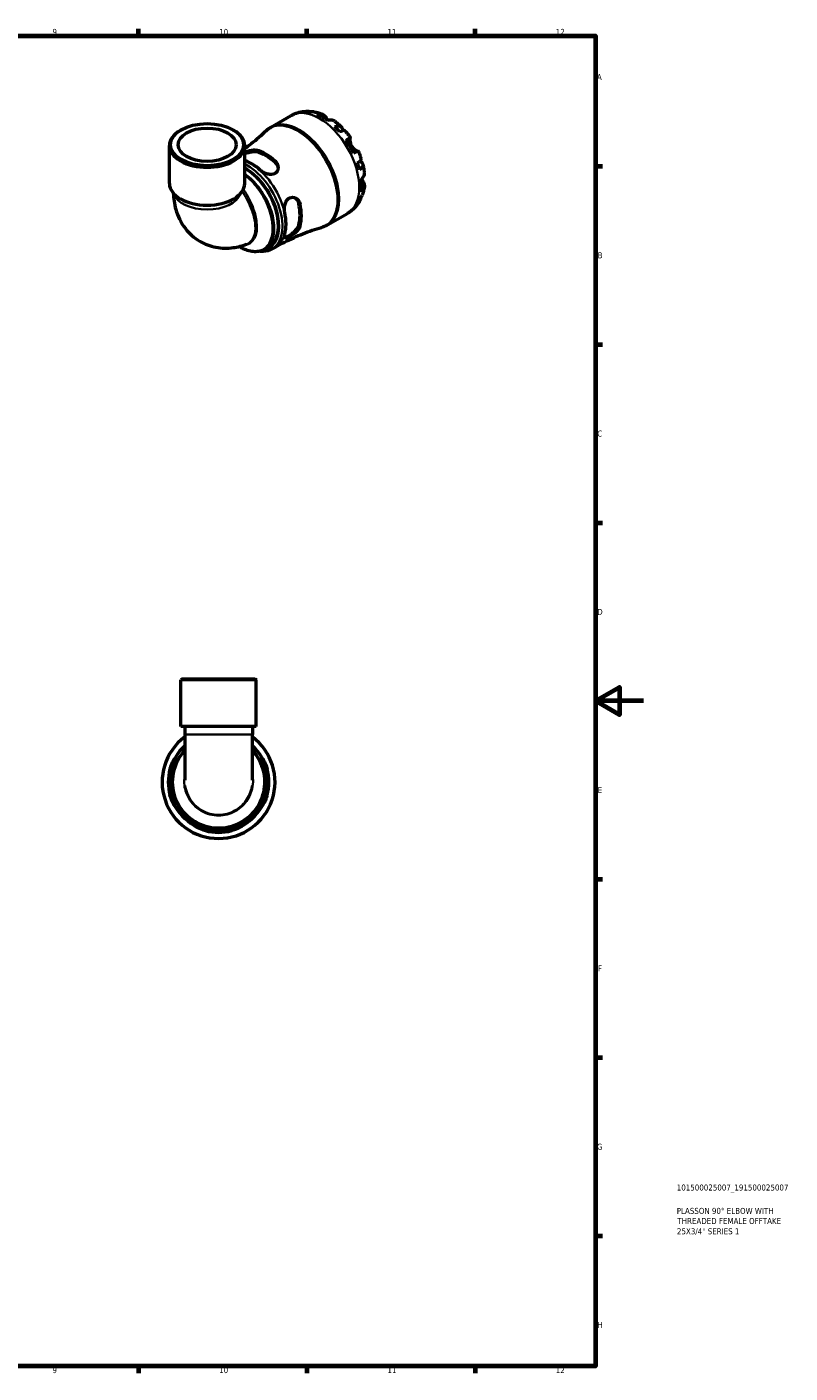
# Model space of a CAD drawing. Header units: millimetres. Extents: x 0 to 902, y 0 to 783.
# Tile 5 of 5: x 584 to 902, y 17 to 578. Entities that reach past the tile are written whole.
import ezdxf

# ---------------------------------------------------------------- set-up
doc = ezdxf.new("R2010")
doc.units = ezdxf.units.MM
for name, color, linetype, lineweight in [('Border (ISO)', 7, 'Continuous', 70), ('Title (ISO)', 7, 'Continuous', 50), ('Visible (ISO)', 7, 'Continuous', 50), ('Visible Narrow (ISO)', 7, 'Continuous', 35)]:
    doc.layers.add(name, color=color, linetype=linetype, lineweight=lineweight)
doc.styles.add('Note Text (ISO)', font='tahoma.ttf')

# ---------------------------------------------------------------- blocks, each defined once
blk = doc.blocks.new('Borders Default Border')
at = {"layer": 'Border (ISO)'}
for p, q in [((630.75, 574), (630.75, 576.9)), ((700.83, 574), (700.83, 576.9)), ((770.92, 574), (770.92, 576.9)), ((821, 519.75), (823.9, 519.75)), ((821, 445.5), (823.9, 445.5)), ((821, 371.25), (823.9, 371.25)), ((821, 222.75), (823.9, 222.75)), ((821, 148.5), (823.9, 148.5)), ((821, 74.25), (823.9, 74.25)), ((630.75, 20), (630.75, 17.1)), ((700.83, 20), (700.83, 17.1)), ((770.92, 20), (770.92, 17.1))]:
    blk.add_line(p, q, dxfattribs=at)
at = {"layer": 'Border (ISO)', "flags": 128}
for points in [[(20, 20), (20, 574), (821, 574), (821, 20), (20, 20)], [(841, 297), (821, 297), (831, 302.77), (831, 291.23), (821, 297)]]:
    blk.add_lwpolyline(points, dxfattribs=at)
at = {"layer": 'Border (ISO)', "color": 232, "true_color": 0xca0064, "char_height": 2.5, "attachment_point": 7, "style": 'Note Text (ISO)'}
for s, insert in [('9', (594.88, 574.35)), ('10', (664.29, 574.35)), ('11', (734.37, 574.4)), ('12', (804.46, 574.4)), ('A', (821.59, 555.62)), ('B', (821.89, 481.37)), ('C', (821.73, 407.08)), ('D', (821.73, 332.88)), ('E', (821.94, 258.63)), ('F', (822, 184.38)), ('G', (821.61, 110.08)), ('H', (821.74, 35.88)), ('9', (594.88, 17.05)), ('10', (664.29, 17.05)), ('11', (734.37, 17.1)), ('12', (804.46, 17.1))]:
    blk.add_mtext(s, dxfattribs=dict(at, insert=insert))
blk = doc.blocks.new('Title Blocks ISO')
at = {"layer": 'Title (ISO)', "color": 232, "true_color": 0xca0064, "style": 'Note Text (ISO)'}
for tag, p in [('PART_NUMBER_001', (33.84, 73.13)), ('DESCRIPTION_001', (33.84, 63.4)), ('DESCRIPTION_002', (34.09, 59.18)), ('DESCRIPTION_003', (33.91, 54.9))]:
    blk.add_attdef(tag, p, '', height=2.5, dxfattribs=at)

msp = doc.modelspace()

# ---------------------------------------------------------------- linework, layer by layer
at = {"layer": 'Visible (ISO)'}
for p, q in [((685.93, 536.007), (694.287, 540.82)), ((648.463, 534.852), (648.13, 534.658)), ((670.051, 534.852), (670.384, 534.658)), ((643.581, 512.497), (643.581, 528.3)), ((674.933, 512.497), (674.933, 528.3)), ((709.384, 495.278), (717.742, 500.091)), ((683.209, 485.086), (684.958, 486.093)), ((686.327, 485.254), (687.699, 486.044)), ((648.832, 306.241), (648.362, 305.771)), ((679.714, 305.771), (648.362, 305.771)), ((648.362, 286.441), (648.362, 305.771)), ((648.832, 306.241), (679.244, 306.241)), ((679.244, 306.241), (679.714, 305.771)), ((679.714, 286.441), (679.714, 305.771)), ((679.714, 286.441), (648.362, 286.441)), ((649.929, 286.441), (649.929, 283.109)), ((678.146, 286.441), (678.146, 283.109)), ((649.929, 283.109), (649.929, 264.032)), ((678.146, 264.032), (678.146, 283.109))]:
    msp.add_line(p, q, dxfattribs=at)
for radius, start, end in [(23.5, 126.89564, 53.10436), (20.68, 133.01788, 46.98212), (20.96, 164.78734, 195.21266), (20.68, 164.57624, 195.42376), (20.68, 344.57624, 15.42376), (20.96, 344.78734, 15.21266), (20.68, 254.57624, 285.42376), (20.96, 254.78734, 285.21266)]:
    msp.add_arc((664.038, 263.241), radius, start, end, dxfattribs=at)
for centre, major_axis, ratio, start_param, end_param in [((707.128, 521.097), (-11.648, 20.227), 0.5780931, 5.8247609, 5.9600789), ((707.128, 521.097), (-11.648, 20.227), 0.5780931, 5.3643515, 5.6350902), ((659.257, 528.3), (-15.676, 0), 0.5758617, 5.5016397, 10.2063236), ((707.128, 521.097), (-11.648, 20.227), 0.5780931, 5.0393628, 5.1746808), ((707.128, 521.097), (-11.648, 20.227), 0.5780931, 4.5789534, 4.849692), ((677.508, 504.039), (-10.32, 17.921), 0.5780931, 5.2305254, 5.6767169), ((683.695, 507.602), (10.46, -18.164), 0.5780931, 2.0926173, 2.6236391), ((683.695, 507.602), (10.07, -17.488), 0.5780931, 2.0820889, 2.6341675), ((675.342, 502.792), (9.616, -16.699), 0.5780931, 0, 2.3881648), ((707.128, 521.097), (-11.648, 20.227), 0.5780931, 4.2539646, 4.3892826), ((659.257, 512.497), (-15.676, 0), 0.5758617, 0, 3.1415926), ((707.128, 521.097), (-11.648, 20.227), 0.5780931, 3.7935552, 4.0642939), ((707.128, 521.097), (11.648, -20.227), 0.5780931, 0.3269738, 0.4622918), ((677.508, 504.039), (-10.32, 17.921), 0.5780931, 3.6597291, 4.19812), ((683.695, 507.602), (10.07, -17.488), 0.5780931, 0.5112925, 1.0633712), ((683.695, 507.602), (10.46, -18.164), 0.5780931, 0.5218209, 1.0528428)]:
    msp.add_ellipse(centre, major_axis=major_axis, ratio=ratio, start_param=start_param, end_param=end_param, dxfattribs=at)
for major_axis in [(15.206, 0), (12.058, 0)]:
    msp.add_ellipse((659.257, 528.684), major_axis=major_axis, ratio=0.5758617, dxfattribs=at)
for points, knots in [([(694.287, 540.82), (694.712, 541.065), (695.151, 541.286), (696.048, 541.676), (696.505, 541.845), (697.431, 542.131), (697.898, 542.249), (698.835, 542.432), (699.304, 542.498), (700.237, 542.584), (700.702, 542.603), (701.162, 542.601)], [5.49972085, 5.49972085, 5.49972085, 5.49972085, 5.56468082, 5.56468082, 5.62964079, 5.62964079, 5.69460075, 5.69460075, 5.75956072, 5.75956072, 5.82452068, 5.82452068, 5.82452068, 5.82452068]), ([(699.796, 542.415), (700.19, 542.526), (700.594, 542.585), (701.353, 542.611), (701.775, 542.578), (702.336, 542.458), (702.48, 542.42), (702.621, 542.377)], [0.1494024, 0.1494024, 0.1494024, 0.1494024, 0.29124982, 0.29124982, 0.43706507, 0.43706507, 0.48741206, 0.48741206, 0.48741206, 0.48741206]), ([(703.861, 542.346), (703.555, 542.402), (703.243, 542.42), (702.609, 542.39), (702.233, 542.328), (701.857, 542.215)], [4.26896289, 4.26896289, 4.26896289, 4.26896289, 4.39078313, 4.39078313, 4.53263055, 4.53263055, 4.53263055, 4.53263055]), ([(703.861, 542.347), (704.106, 542.302), (704.349, 542.252), (704.83, 542.142), (705.068, 542.082), (705.54, 541.953), (705.774, 541.883), (706.237, 541.736), (706.466, 541.658), (706.921, 541.493), (707.146, 541.406), (707.369, 541.316)], [5.95483615, 5.95483615, 5.95483615, 5.95483615, 5.99130939, 5.99130939, 6.02778262, 6.02778262, 6.06425586, 6.06425586, 6.10072909, 6.10072909, 6.13720233, 6.13720233, 6.13720233, 6.13720233]), ([(704.901, 541.287), (705.256, 541.407), (705.602, 541.479), (706.227, 541.539), (706.56, 541.527), (707.183, 541.402), (707.471, 541.288), (707.958, 541.002), (708.201, 540.803), (708.56, 540.384), (708.694, 540.185), (708.805, 539.977)], [0.14941001, 0.14941001, 0.14941001, 0.14941001, 0.29044502, 0.29044502, 0.43634177, 0.43634177, 0.58223851, 0.58223851, 0.72934673, 0.72934673, 0.83526259, 0.83526259, 0.83526259, 0.83526259]), ([(708.805, 539.977), (708.886, 539.827), (708.979, 539.658), (709.199, 539.267), (709.328, 539.045), (709.48, 538.797), (709.489, 538.782), (709.498, 538.767)], [-0.50777161, -0.50777161, -0.50777161, -0.50777161, -0.42786808, -0.42786808, -0.34024252, -0.34024252, -0.33470491, -0.33470491, -0.33470491, -0.33470491]), ([(712.421, 538.412), (712.338, 538.474), (712.253, 538.531), (711.926, 538.723), (711.637, 538.837), (711.015, 538.962), (710.681, 538.973), (710.057, 538.914), (709.71, 538.841), (709.355, 538.722)], [4.09437396, 4.09437396, 4.09437396, 4.09437396, 4.14541915, 4.14541915, 4.2913159, 4.2913159, 4.43721264, 4.43721264, 4.57824766, 4.57824766, 4.57824766, 4.57824766]), ([(712.421, 538.412), (712.613, 538.268), (712.802, 538.121), (713.178, 537.822), (713.364, 537.67), (713.732, 537.36), (713.914, 537.203), (714.275, 536.884), (714.453, 536.721), (714.807, 536.392), (714.982, 536.225), (715.155, 536.056)], [0.15181689, 0.15181689, 0.15181689, 0.15181689, 0.18846211, 0.18846211, 0.22510733, 0.22510733, 0.26175256, 0.26175256, 0.29839778, 0.29839778, 0.335043, 0.335043, 0.335043, 0.335043]), ([(683.794, 534.405), (682.835, 533.487), (681.84, 532.578), (679.782, 530.787), (678.72, 529.905), (676.748, 528.348), (675.849, 527.667), (674.933, 526.999)], [5.358559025, 5.358559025, 5.358559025, 5.358559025, 5.386791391, 5.386791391, 5.415023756, 5.415023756, 5.437700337, 5.437700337, 5.437700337, 5.437700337]), ([(683.794, 534.405), (683.922, 534.528), (684.054, 534.648), (684.322, 534.882), (684.46, 534.995), (684.74, 535.217), (684.883, 535.324), (685.173, 535.531), (685.321, 535.632), (685.622, 535.825), (685.775, 535.918), (685.93, 536.007)], [5.35855903, 5.35855903, 5.35855903, 5.35855903, 5.38679139, 5.38679139, 5.41502376, 5.41502376, 5.44325612, 5.44325612, 5.47148849, 5.47148849, 5.49972085, 5.49972085, 5.49972085, 5.49972085]), ([(712.399, 536.145), (712.737, 536.279), (713.059, 536.373), (713.62, 536.48), (713.91, 536.501), (714.428, 536.453), (714.657, 536.384), (715.021, 536.189), (715.19, 536.045), (715.451, 535.676), (715.542, 535.45), (715.642, 534.997), (715.664, 534.734), (715.652, 534.444)], [0.1494024, 0.1494024, 0.1494024, 0.1494024, 0.29124982, 0.29124982, 0.43706507, 0.43706507, 0.58288032, 0.58288032, 0.7290354, 0.7290354, 0.87519047, 0.87519047, 1.01101923, 1.01101923, 1.01101923, 1.01101923]), ([(716.724, 534.401), (716.671, 534.46), (716.597, 534.501), (716.391, 534.556), (716.224, 534.559), (715.813, 534.494), (715.568, 534.425), (715.073, 534.247), (714.78, 534.124), (714.46, 533.97)], [3.99241343, 3.99241343, 3.99241343, 3.99241343, 4.09915263, 4.09915263, 4.24496788, 4.24496788, 4.39078313, 4.39078313, 4.53263055, 4.53263055, 4.53263055, 4.53263055]), ([(716.724, 534.401), (716.882, 534.223), (717.038, 534.042), (717.346, 533.677), (717.498, 533.492), (717.798, 533.12), (717.947, 532.932), (718.239, 532.552), (718.384, 532.36), (718.669, 531.974), (718.81, 531.779), (718.948, 531.583)], [0.44977219, 0.44977219, 0.44977219, 0.44977219, 0.48560592, 0.48560592, 0.52143965, 0.52143965, 0.55727339, 0.55727339, 0.59310712, 0.59310712, 0.62894085, 0.62894085, 0.62894085, 0.62894085]), ([(717.117, 530.535), (717.42, 530.71), (717.689, 530.864), (718.13, 531.117), (718.339, 531.237), (718.665, 531.424), (718.783, 531.491), (718.923, 531.57), (718.959, 531.59), (718.935, 531.574), (718.9, 531.553), (718.845, 531.521)], [0.14941001, 0.14941001, 0.14941001, 0.14941001, 0.29044502, 0.29044502, 0.43634177, 0.43634177, 0.58223851, 0.58223851, 0.72934673, 0.72934673, 0.83526259, 0.83526259, 0.83526259, 0.83526259]), ([(718.845, 531.521), (718.825, 531.509), (718.806, 531.49), (718.76, 531.419), (718.735, 531.354), (718.695, 531.182), (718.681, 531.074), (718.664, 530.769), (718.67, 530.557), (718.729, 530.012), (718.796, 529.669), (719.024, 528.938), (719.187, 528.556), (719.395, 528.196)], [-0.50766593, -0.50766593, -0.50766593, -0.50766593, -0.46718991, -0.46718991, -0.40200215, -0.40200215, -0.33506637, -0.33506637, -0.24300458, -0.24300458, -0.12488859, -0.12488859, 0, 0, 0, 0]), ([(719.395, 528.196), (719.505, 528.005), (719.627, 527.821), (719.896, 527.463), (720.044, 527.29), (720.417, 526.903), (720.644, 526.708), (721.061, 526.398), (721.25, 526.283), (721.528, 526.142), (721.629, 526.101), (721.797, 526.051), (721.865, 526.041), (721.934, 526.045), (721.949, 526.048), (721.962, 526.051)], [0, 0, 0, 0, 0.06608139, 0.06608139, 0.13667451, 0.13667451, 0.23873403, 0.23873403, 0.33457773, 0.33457773, 0.40157847, 0.40157847, 0.46685307, 0.46685307, 0.48798723, 0.48798723, 0.48798723, 0.48798723]), ([(674.933, 525.465), (675.199, 525.588), (675.475, 525.706), (676.314, 526.032), (676.887, 526.21), (678.019, 526.452), (678.576, 526.509), (679.339, 526.471), (679.583, 526.436), (679.806, 526.377)], [-0.63001025, -0.63001025, -0.63001025, -0.63001025, -0.53962463, -0.53962463, -0.35952093, -0.35952093, -0.17170196, -0.17170196, -0.0733786, -0.0733786, -0.0733786, -0.0733786]), ([(674.933, 524.881), (674.965, 524.894), (674.997, 524.908), (675.558, 525.144), (676.125, 525.344), (677.21, 525.646), (677.803, 525.763), (678.9, 525.848), (679.405, 525.815), (679.806, 525.715)], [1.50684935, 1.50684935, 1.50684935, 1.50684935, 1.51692082, 1.51692082, 1.68275788, 1.68275788, 1.85966657, 1.85966657, 2.03657527, 2.03657527, 2.03657527, 2.03657527]), ([(687.584, 521.898), (687.688, 521.806), (687.786, 521.709), (688.137, 521.325), (688.348, 521.012), (688.741, 520.196), (688.863, 519.673), (688.868, 518.663), (688.759, 518.175), (688.355, 517.403), (688.106, 517.102), (687.498, 516.643), (687.157, 516.481), (686.355, 516.272), (685.897, 516.244), (684.869, 516.332), (684.301, 516.474), (683.165, 516.905), (682.602, 517.204), (681.846, 517.722), (681.611, 517.906), (681.397, 518.098)], [-1.5138887, -1.5138887, -1.5138887, -1.5138887, -1.4680721, -1.4680721, -1.3400138, -1.3400138, -1.1517216, -1.1517216, -0.9695924, -0.9695924, -0.824697, -0.824697, -0.6904142, -0.6904142, -0.5403886, -0.5403886, -0.3639541, -0.3639541, -0.1749306, -0.1749306, -0.0801301, -0.0801301, -0.0801301, -0.0801301]), ([(722.098, 526.127), (722.097, 526.127), (722.063, 526.108), (721.933, 526.035), (721.815, 525.968), (721.489, 525.781), (721.28, 525.661), (720.839, 525.408), (720.57, 525.254), (720.267, 525.079)], [4.02068324, 4.02068324, 4.02068324, 4.02068324, 4.14541915, 4.14541915, 4.2913159, 4.2913159, 4.43721264, 4.43721264, 4.57824766, 4.57824766, 4.57824766, 4.57824766]), ([(721.914, 521.059), (722.208, 521.258), (722.463, 521.449), (722.865, 521.786), (723.048, 521.963), (723.311, 522.284), (723.392, 522.428), (723.45, 522.633), (723.452, 522.716), (723.427, 522.791)], [0.1494024, 0.1494024, 0.1494024, 0.1494024, 0.29124982, 0.29124982, 0.43706507, 0.43706507, 0.58288032, 0.58288032, 0.69008895, 0.69008895, 0.69008895, 0.69008895]), ([(722.098, 526.127), (722.199, 525.909), (722.297, 525.689), (722.489, 525.249), (722.583, 525.028), (722.766, 524.585), (722.854, 524.362), (723.027, 523.916), (723.111, 523.692), (723.273, 523.243), (723.352, 523.017), (723.428, 522.791)], [0.94186985, 0.94186985, 0.94186985, 0.94186985, 0.97770401, 0.97770401, 1.01353817, 1.01353817, 1.04937233, 1.04937233, 1.08520649, 1.08520649, 1.12104066, 1.12104066, 1.12104066, 1.12104066]), ([(722.914, 521.841), (723.18, 521.705), (723.403, 521.551), (723.748, 521.236), (723.897, 521.046), (724.086, 520.638), (724.125, 520.421), (724.11, 520.011), (724.055, 519.779), (723.836, 519.309), (723.672, 519.07), (723.297, 518.639), (723.055, 518.409), (722.768, 518.184)], [3.66745899, 3.66745899, 3.66745899, 3.66745899, 3.80684248, 3.80684248, 3.95299756, 3.95299756, 4.09915263, 4.09915263, 4.24496788, 4.24496788, 4.39078313, 4.39078313, 4.53263055, 4.53263055, 4.53263055, 4.53263055]), ([(687.584, 521.236), (687.985, 520.874), (688.325, 520.421), (688.712, 519.572), (688.812, 519.191), (688.849, 518.824)], [-0.68549151, -0.68549151, -0.68549151, -0.68549151, -0.50858281, -0.50858281, -0.37657161, -0.37657161, -0.37657161, -0.37657161]), ([(723.482, 514.255), (723.763, 514.501), (724, 514.764), (724.365, 515.273), (724.522, 515.566), (724.727, 516.166), (724.773, 516.472), (724.771, 516.852), (724.764, 516.955), (724.751, 517.06)], [0.14941001, 0.14941001, 0.14941001, 0.14941001, 0.29044502, 0.29044502, 0.43634177, 0.43634177, 0.58223851, 0.58223851, 0.63436131, 0.63436131, 0.63436131, 0.63436131]), ([(724.076, 520.605), (724.136, 520.37), (724.194, 520.136), (724.302, 519.665), (724.354, 519.429), (724.45, 518.957), (724.495, 518.721), (724.579, 518.247), (724.618, 518.01), (724.69, 517.536), (724.723, 517.298), (724.752, 517.06)], [1.23573065, 1.23573065, 1.23573065, 1.23573065, 1.27236797, 1.27236797, 1.30900528, 1.30900528, 1.34564259, 1.34564259, 1.38227991, 1.38227991, 1.41891722, 1.41891722, 1.41891722, 1.41891722]), ([(724.309, 513.125), (724.433, 512.925), (724.537, 512.711), (724.72, 512.192), (724.77, 511.884), (724.773, 511.321), (724.727, 511.015), (724.522, 510.416), (724.365, 510.122), (724, 509.613), (723.763, 509.35), (723.482, 509.104)], [3.89239507, 3.89239507, 3.89239507, 3.89239507, 3.99831093, 3.99831093, 4.14541915, 4.14541915, 4.2913159, 4.2913159, 4.43721264, 4.43721264, 4.57824766, 4.57824766, 4.57824766, 4.57824766]), ([(723.593, 514.355), (723.618, 514.31), (723.642, 514.264), (723.762, 514.047), (723.855, 513.884), (724.034, 513.577), (724.119, 513.435), (724.236, 513.242), (724.273, 513.182), (724.309, 513.125)], [-1.84588864, -1.84588864, -1.84588864, -1.84588864, -1.82942275, -1.82942275, -1.76558177, -1.76558177, -1.70117883, -1.70117883, -1.66961913, -1.66961913, -1.66961913, -1.66961913]), ([(724.747, 511.23), (724.714, 510.992), (724.677, 510.754), (724.594, 510.278), (724.547, 510.041), (724.444, 509.566), (724.388, 509.329), (724.265, 508.855), (724.198, 508.619), (724.054, 508.148), (723.977, 507.913), (723.894, 507.679)], [1.71686566, 1.71686566, 1.71686566, 1.71686566, 1.75333143, 1.75333143, 1.78979721, 1.78979721, 1.82626299, 1.82626299, 1.86272876, 1.86272876, 1.89919454, 1.89919454, 1.89919454, 1.89919454]), ([(645.172, 508.534), (645.258, 506.291), (645.58, 504.007), (647.027, 498.989), (648.307, 496.227), (651.835, 491.708), (653.859, 489.885), (658.269, 487.288), (660.581, 486.44), (665.359, 485.524), (667.812, 485.509), (672.074, 486.069), (673.933, 486.558), (675.678, 487.199)], [3.185008, 3.185008, 3.185008, 3.185008, 3.4200718, 3.4200718, 3.698551, 3.698551, 3.9233183, 3.9233183, 4.1263175, 4.1263175, 4.3453602, 4.3453602, 4.5339886, 4.5339886, 4.5339886, 4.5339886]), ([(691.604, 500.418), (691.576, 500.553), (691.551, 500.692), (691.471, 501.25), (691.446, 501.687), (691.475, 502.73), (691.558, 503.336), (691.866, 504.452), (692.083, 504.961), (692.611, 505.753), (692.893, 506.053), (693.528, 506.501), (693.868, 506.648), (694.644, 506.805), (695.074, 506.785), (695.954, 506.548), (696.395, 506.308), (697.17, 505.639), (697.498, 505.202), (697.845, 504.435), (697.936, 504.155), (697.997, 503.863)], [-1.506757, -1.506757, -1.506757, -1.506757, -1.4614955, -1.4614955, -1.3277033, -1.3277033, -1.1467616, -1.1467616, -0.9747067, -0.9747067, -0.8344716, -0.8344716, -0.6988806, -0.6988806, -0.5396246, -0.5396246, -0.3595209, -0.3595209, -0.171702, -0.171702, -0.0733786, -0.0733786, -0.0733786, -0.0733786]), ([(695.958, 506.504), (696.26, 506.287), (696.543, 506.007), (697.088, 505.243), (697.31, 504.722), (697.424, 504.193)], [1.72663849, 1.72663849, 1.72663849, 1.72663849, 1.85966657, 1.85966657, 2.03657527, 2.03657527, 2.03657527, 2.03657527]), ([(722.774, 505.215), (722.545, 504.81), (722.294, 504.412), (721.749, 503.637), (721.455, 503.259), (720.821, 502.53), (720.483, 502.18), (719.764, 501.514), (719.384, 501.198), (718.588, 500.611), (718.172, 500.338), (717.742, 500.091)], [2.02941528, 2.02941528, 2.02941528, 2.02941528, 2.09515786, 2.09515786, 2.16090045, 2.16090045, 2.22664303, 2.22664303, 2.29238561, 2.29238561, 2.3581282, 2.3581282, 2.3581282, 2.3581282]), ([(723.304, 506.591), (723.269, 506.438), (723.228, 506.286), (723.048, 505.733), (722.865, 505.351), (722.463, 504.709), (722.208, 504.389), (721.914, 504.104)], [4.19148567, 4.19148567, 4.19148567, 4.19148567, 4.24496788, 4.24496788, 4.39078313, 4.39078313, 4.53263055, 4.53263055, 4.53263055, 4.53263055]), ([(722.768, 505.996), (723.055, 506.264), (723.297, 506.558), (723.644, 507.095), (723.787, 507.38), (723.894, 507.679)], [0.1494024, 0.1494024, 0.1494024, 0.1494024, 0.29124982, 0.29124982, 0.41559352, 0.41559352, 0.41559352, 0.41559352]), ([(687.699, 486.044), (688.94, 486.759), (690.199, 487.443), (692.74, 488.746), (694.023, 489.364), (696.601, 490.531), (697.896, 491.08), (700.488, 492.105), (701.784, 492.581), (704.365, 493.462), (705.651, 493.866), (706.926, 494.235)], [2.3581282, 2.3581282, 2.3581282, 2.3581282, 2.38636056, 2.38636056, 2.41459293, 2.41459293, 2.44282529, 2.44282529, 2.47105766, 2.47105766, 2.49929003, 2.49929003, 2.49929003, 2.49929003]), ([(697.997, 494.87), (697.968, 494.766), (697.933, 494.66), (697.776, 494.254), (697.61, 493.947), (697.099, 493.189), (696.707, 492.741), (695.833, 491.906), (695.356, 491.518), (694.484, 490.894), (694.099, 490.647), (693.396, 490.248), (693.085, 490.095), (692.503, 489.864), (692.248, 489.801), (691.81, 489.797), (691.649, 489.878), (691.455, 490.217), (691.431, 490.486), (691.503, 491.015), (691.545, 491.211), (691.604, 491.425)], [-1.5138887, -1.5138887, -1.5138887, -1.5138887, -1.4680721, -1.4680721, -1.3400138, -1.3400138, -1.1517216, -1.1517216, -0.9695924, -0.9695924, -0.824697, -0.824697, -0.6904142, -0.6904142, -0.5403886, -0.5403886, -0.3639541, -0.3639541, -0.1749306, -0.1749306, -0.0801301, -0.0801301, -0.0801301, -0.0801301]), ([(697.424, 495.2), (697.31, 494.801), (697.088, 494.347), (696.466, 493.438), (696.068, 492.982), (695.265, 492.193), (694.808, 491.801), (693.893, 491.109), (693.436, 490.807), (693.045, 490.581), (692.655, 490.356), (692.288, 490.184), (691.825, 490.049), (691.68, 490.029), (691.559, 490.036)], [-0.68549151, -0.68549151, -0.68549151, -0.68549151, -0.50858281, -0.50858281, -0.33167412, -0.33167412, -0.16583706, -0.16583706, 0, 0, 0, 0.16583706, 0.16583706, 0.26273032, 0.26273032, 0.26273032, 0.26273032]), ([(709.384, 495.278), (709.229, 495.189), (709.072, 495.103), (708.754, 494.94), (708.593, 494.863), (708.268, 494.715), (708.103, 494.646), (707.771, 494.514), (707.604, 494.453), (707.267, 494.338), (707.097, 494.284), (706.926, 494.235)], [2.3581282, 2.3581282, 2.3581282, 2.3581282, 2.38636056, 2.38636056, 2.41459293, 2.41459293, 2.44282529, 2.44282529, 2.47105766, 2.47105766, 2.49929003, 2.49929003, 2.49929003, 2.49929003]), ([(683.209, 485.086), (682.595, 484.732), (681.928, 484.472), (680.522, 484.147), (679.784, 484.082), (678.268, 484.14), (677.49, 484.263), (675.916, 484.683), (675.119, 484.98), (673.76, 485.625), (673.197, 485.933), (672.637, 486.279)], [3.92893922, 3.92893922, 3.92893922, 3.92893922, 4.10296383, 4.10296383, 4.27698843, 4.27698843, 4.45101303, 4.45101303, 4.62503763, 4.62503763, 4.74828064, 4.74828064, 4.74828064, 4.74828064]), ([(686.327, 485.254), (685.219, 484.616), (683.95, 484.267), (682.102, 484.193), (681.586, 484.214), (681.063, 484.274)], [2.3581282, 2.3581282, 2.3581282, 2.3581282, 2.65215903, 2.65215903, 2.76262021, 2.76262021, 2.76262021, 2.76262021]), ([(649.932, 276.364), (648.661, 274.998), (647.587, 273.448), (645.264, 268.745), (644.584, 265.316), (645.03, 258.713), (646.079, 255.541), (649.673, 249.954), (652.288, 247.593), (658.196, 244.598), (661.435, 243.879), (667.908, 244.085), (671.134, 245.032), (676.659, 248.336), (678.973, 250.656), (682.237, 256.143), (683.173, 259.312), (683.404, 265.438), (682.838, 268.385), (680.787, 273.006), (679.595, 274.806), (678.146, 276.366)], [-7.0325077, -7.0325077, -7.0325077, -7.0325077, -6.7419386, -6.7419386, -6.215835, -6.215835, -5.7116351, -5.7116351, -5.1815583, -5.1815583, -4.6805244, -4.6805244, -4.1733494, -4.1733494, -3.6783162, -3.6783162, -3.1792928, -3.1792928, -2.7238865, -2.7238865, -2.3922868, -2.3922868, -2.3922868, -2.3922868]), ([(643.812, 268.741), (643.852, 268.888), (643.894, 269.035), (644.061, 269.587), (644.198, 269.982), (644.555, 270.905), (644.783, 271.403), (645.202, 272.227), (645.393, 272.556), (645.65, 272.961), (645.731, 273.073), (645.802, 273.137), (645.796, 273.1), (645.705, 272.88), (645.612, 272.685), (645.346, 272.117), (645.165, 271.723), (644.774, 270.782), (644.564, 270.228), (644.277, 269.346), (644.186, 269.045), (644.103, 268.741)], [-1.5138887, -1.5138887, -1.5138887, -1.5138887, -1.4680721, -1.4680721, -1.3400138, -1.3400138, -1.1517216, -1.1517216, -0.9695924, -0.9695924, -0.824697, -0.824697, -0.6904142, -0.6904142, -0.5403886, -0.5403886, -0.3639541, -0.3639541, -0.1749306, -0.1749306, -0.0801301, -0.0801301, -0.0801301, -0.0801301]), ([(683.973, 268.741), (683.933, 268.886), (683.892, 269.031), (683.721, 269.601), (683.582, 270.015), (683.244, 270.934), (683.043, 271.416), (682.689, 272.211), (682.536, 272.529), (682.346, 272.936), (682.295, 273.053), (682.279, 273.139), (682.312, 273.112), (682.462, 272.907), (682.591, 272.708), (682.924, 272.13), (683.134, 271.734), (683.564, 270.799), (683.785, 270.254), (684.083, 269.368), (684.178, 269.056), (684.264, 268.741)], [-1.506757, -1.506757, -1.506757, -1.506757, -1.4614955, -1.4614955, -1.3277033, -1.3277033, -1.1467616, -1.1467616, -0.9747067, -0.9747067, -0.8344716, -0.8344716, -0.6988806, -0.6988806, -0.5396246, -0.5396246, -0.3595209, -0.3595209, -0.171702, -0.171702, -0.0733786, -0.0733786, -0.0733786, -0.0733786]), ([(644.103, 257.741), (644.143, 257.596), (644.184, 257.451), (644.355, 256.882), (644.494, 256.468), (644.832, 255.549), (645.033, 255.067), (645.387, 254.271), (645.54, 253.953), (645.729, 253.546), (645.781, 253.429), (645.797, 253.343), (645.764, 253.371), (645.614, 253.576), (645.485, 253.775), (645.151, 254.353), (644.942, 254.748), (644.512, 255.684), (644.291, 256.229), (643.993, 257.115), (643.898, 257.427), (643.812, 257.741)], [-1.506757, -1.506757, -1.506757, -1.506757, -1.4614955, -1.4614955, -1.3277033, -1.3277033, -1.1467616, -1.1467616, -0.9747067, -0.9747067, -0.8344716, -0.8344716, -0.6988806, -0.6988806, -0.5396246, -0.5396246, -0.3595209, -0.3595209, -0.171702, -0.171702, -0.0733786, -0.0733786, -0.0733786, -0.0733786]), ([(684.264, 257.741), (684.224, 257.594), (684.182, 257.448), (684.015, 256.895), (683.878, 256.5), (683.521, 255.578), (683.293, 255.079), (682.874, 254.256), (682.682, 253.926), (682.425, 253.521), (682.344, 253.41), (682.274, 253.346), (682.279, 253.383), (682.371, 253.602), (682.464, 253.797), (682.73, 254.366), (682.911, 254.76), (683.302, 255.7), (683.512, 256.254), (683.799, 257.137), (683.89, 257.438), (683.973, 257.741)], [-1.5138887, -1.5138887, -1.5138887, -1.5138887, -1.4680721, -1.4680721, -1.3400138, -1.3400138, -1.1517216, -1.1517216, -0.9695924, -0.9695924, -0.824697, -0.824697, -0.6904142, -0.6904142, -0.5403886, -0.5403886, -0.3639541, -0.3639541, -0.1749306, -0.1749306, -0.0801301, -0.0801301, -0.0801301, -0.0801301]), ([(658.538, 243.016), (658.391, 243.056), (658.244, 243.098), (657.692, 243.264), (657.297, 243.401), (656.374, 243.758), (655.876, 243.986), (655.052, 244.405), (654.723, 244.597), (654.318, 244.854), (654.207, 244.935), (654.143, 245.005), (654.18, 245), (654.399, 244.909), (654.594, 244.815), (655.162, 244.549), (655.556, 244.368), (656.497, 243.977), (657.051, 243.767), (657.933, 243.48), (658.235, 243.39), (658.538, 243.306)], [-1.5138887, -1.5138887, -1.5138887, -1.5138887, -1.4680721, -1.4680721, -1.3400138, -1.3400138, -1.1517216, -1.1517216, -0.9695924, -0.9695924, -0.824697, -0.824697, -0.6904142, -0.6904142, -0.5403886, -0.5403886, -0.3639541, -0.3639541, -0.1749306, -0.1749306, -0.0801301, -0.0801301, -0.0801301, -0.0801301]), ([(669.538, 243.306), (669.683, 243.346), (669.828, 243.388), (670.397, 243.558), (670.811, 243.697), (671.73, 244.035), (672.212, 244.237), (673.008, 244.59), (673.326, 244.743), (673.733, 244.933), (673.85, 244.984), (673.936, 245), (673.908, 244.968), (673.704, 244.817), (673.504, 244.688), (672.926, 244.355), (672.531, 244.146), (671.595, 243.715), (671.05, 243.494), (670.165, 243.196), (669.853, 243.101), (669.538, 243.016)], [-1.506757, -1.506757, -1.506757, -1.506757, -1.4614955, -1.4614955, -1.3277033, -1.3277033, -1.1467616, -1.1467616, -0.9747067, -0.9747067, -0.8344716, -0.8344716, -0.6988806, -0.6988806, -0.5396246, -0.5396246, -0.3595209, -0.3595209, -0.171702, -0.171702, -0.0733786, -0.0733786, -0.0733786, -0.0733786])]:
    msp.add_open_spline(points, degree=3, knots=knots, dxfattribs=at)
at = {"layer": 'Visible Narrow (ISO)'}
for p, q in [((708.805, 539.977), (708.112, 539.578)), ((718.845, 531.521), (717.121, 530.528)), ((679.806, 525.715), (679.806, 526.377)), ((687.584, 521.898), (687.584, 521.236)), ((724.309, 513.125), (723.605, 512.719)), ((697.424, 504.193), (697.997, 503.863)), ((697.997, 494.87), (697.424, 495.2)), ((650.103, 283.109), (677.973, 283.109)), ((643.827, 268.741), (644.088, 268.741)), ((683.988, 268.741), (684.249, 268.741)), ((644.088, 257.741), (643.827, 257.741)), ((684.249, 257.741), (683.988, 257.741)), ((658.538, 243.03), (658.538, 243.291)), ((669.538, 243.291), (669.538, 243.03))]:
    msp.add_line(p, q, dxfattribs=at)
for radius, start, end in [(23.41, 141.3551, 38.6449), (19.74, 149.05775, 30.94225)]:
    msp.add_arc((664.038, 263.241), radius, start, end, dxfattribs=at)
for centre, major_axis, ratio, start_param, end_param in [((706.014, 520.455), (-11.727, 20.365), 0.5780931, 3.1415927, 6.2831853), ((697.657, 515.643), (11.727, -20.365), 0.5780931, 0, 3.1415927), ((697.01, 515.27), (-11.682, 20.287), 0.5780931, 3.0004308, 6.4243471), ((677.379, 503.965), (10.32, -17.921), 0.5780931, 0, 2.5261673), ((676.007, 503.175), (10.32, -17.921), 0.5780931, 0, 2.4316333), ((675.342, 502.792), (9.851, -17.106), 0.5780931, 6.0603548, 8.6706347), ((659.257, 509.772), (14.108, 0), 0.5758617, 3.324769, 6.1000089)]:
    msp.add_ellipse(centre, major_axis=major_axis, ratio=ratio, start_param=start_param, end_param=end_param, dxfattribs=at)
for points, knots in [([(674.933, 515.994), (675.644, 515.47), (676.347, 514.883), (678.874, 512.518), (680.586, 510.401), (683.466, 505.761), (684.628, 503.235), (686.224, 498.103), (686.612, 495.502), (686.441, 490.664), (685.785, 488.49), (683.507, 485.386), (681.895, 484.449), (678.048, 484.006), (675.802, 484.538), (673.236, 485.921), (672.937, 486.094), (672.638, 486.279)], [1.7034235, 1.7034235, 1.7034235, 1.7034235, 1.8629673, 1.8629673, 2.2919708, 2.2919708, 2.7238865, 2.7238865, 3.1792928, 3.1792928, 3.6783162, 3.6783162, 4.1733494, 4.1733494, 4.6805244, 4.6805244, 4.7475158, 4.7475158, 4.7475158, 4.7475158]), ([(683.208, 485.089), (684.014, 485.553), (684.72, 486.19), (686.458, 488.569), (687.117, 490.777), (687.273, 495.687), (686.868, 498.325), (685.22, 503.518), (684.024, 506.068), (681.066, 510.732), (679.309, 512.846), (676.616, 515.309), (675.778, 515.981), (674.933, 516.568)], [-3.9289392, -3.9289392, -3.9289392, -3.9289392, -3.6783162, -3.6783162, -3.1792928, -3.1792928, -2.7238865, -2.7238865, -2.2919708, -2.2919708, -1.8629673, -1.8629673, -1.67643, -1.67643, -1.67643, -1.67643]), ([(673.873, 509.234), (674.244, 508.683), (674.601, 508.114), (675.358, 506.844), (675.75, 506.138), (676.805, 504.1), (677.411, 502.748), (678.551, 499.644), (679.007, 497.893), (679.442, 494.513), (679.398, 492.897), (678.726, 490.043), (678.056, 488.844), (676.691, 487.677), (676.206, 487.395), (675.677, 487.201)], [-2.6868755, -2.6868755, -2.6868755, -2.6868755, -2.5513782, -2.5513782, -2.3893826, -2.3893826, -2.0892797, -2.0892797, -1.699146, -1.699146, -1.2916785, -1.2916785, -0.8557138, -0.8557138, -0.6561855, -0.6561855, -0.6561855, -0.6561855]), ([(674.687, 486.857), (675.832, 486.931), (676.855, 487.332), (678.643, 488.858), (679.335, 490.088), (680.047, 493.016), (680.107, 494.674), (679.704, 498.138), (679.264, 499.932), (678.16, 503.098), (677.573, 504.471), (676.554, 506.521), (676.175, 507.228), (675.334, 508.679), (674.869, 509.421), (674.38, 510.119)], [0.4825776, 0.4825776, 0.4825776, 0.4825776, 0.8557138, 0.8557138, 1.2916785, 1.2916785, 1.699146, 1.699146, 2.0892797, 2.0892797, 2.3893826, 2.3893826, 2.5513782, 2.5513782, 2.7319835, 2.7319835, 2.7319835, 2.7319835]), ([(680.679, 272.458), (680.948, 271.968), (681.195, 271.466), (682.581, 268.311), (683.131, 265.405), (682.891, 259.368), (681.964, 256.248), (678.743, 250.848), (676.463, 248.566), (671.023, 245.315), (667.847, 244.384), (661.476, 244.181), (658.287, 244.889), (652.47, 247.835), (649.894, 250.157), (646.349, 255.656), (645.311, 258.778), (644.859, 265.284), (645.519, 268.666), (647.115, 271.93), (647.253, 272.196), (647.397, 272.458)], [2.6356857, 2.6356857, 2.6356857, 2.6356857, 2.7238865, 2.7238865, 3.1792928, 3.1792928, 3.6783162, 3.6783162, 4.1733494, 4.1733494, 4.6805244, 4.6805244, 5.1815583, 5.1815583, 5.7116351, 5.7116351, 6.215835, 6.215835, 6.7419386, 6.7419386, 6.7891091, 6.7891091, 6.7891091, 6.7891091]), ([(649.661, 264.335), (649.616, 262.216), (650.004, 260.089), (651.766, 255.896), (653.274, 253.893), (657.203, 250.774), (659.67, 249.73), (664.632, 249.094), (667.107, 249.413), (671.602, 251.224), (673.615, 252.718), (676.502, 256.288), (677.477, 258.277), (678.304, 261.671), (678.445, 263.004), (678.415, 264.334)], [-1.559652, -1.559652, -1.559652, -1.559652, -1.132996, -1.132996, -0.6428761, -0.6428761, -0.1216127, -0.1216127, 0.3659412, 0.3659412, 0.8557138, 0.8557138, 1.2916785, 1.2916785, 1.5596385, 1.5596385, 1.5596385, 1.5596385]), ([(677.98, 261.788), (677.912, 261.338), (677.825, 260.891), (677.211, 258.386), (676.254, 256.437), (673.422, 252.937), (671.45, 251.473), (667.045, 249.699), (664.62, 249.387), (659.759, 250.009), (657.341, 251.033), (653.491, 254.089), (652.012, 256.052), (650.61, 259.381), (650.281, 260.572), (650.099, 261.787)], [-1.3849982, -1.3849982, -1.3849982, -1.3849982, -1.2916785, -1.2916785, -0.8557138, -0.8557138, -0.3659412, -0.3659412, 0.1216127, 0.1216127, 0.6428761, 0.6428761, 1.132996, 1.132996, 1.3850018, 1.3850018, 1.3850018, 1.3850018])]:
    msp.add_open_spline(points, degree=3, knots=knots, dxfattribs=at)

# ---------------------------------------------------------------- block references
msp.add_blockref('Borders Default Border', (0, 0))
msp.add_blockref('Title Blocks ISO', (821, 20)).add_auto_attribs({'PART_NUMBER_001': '101500025007_191500025007', 'DESCRIPTION_001': 'PLASSON 90° ELBOW WITH', 'DESCRIPTION_002': 'THREADED FEMALE OFFTAKE', 'DESCRIPTION_003': '25X3/4" SERIES 1'})

doc.saveas('drawing.dxf')
